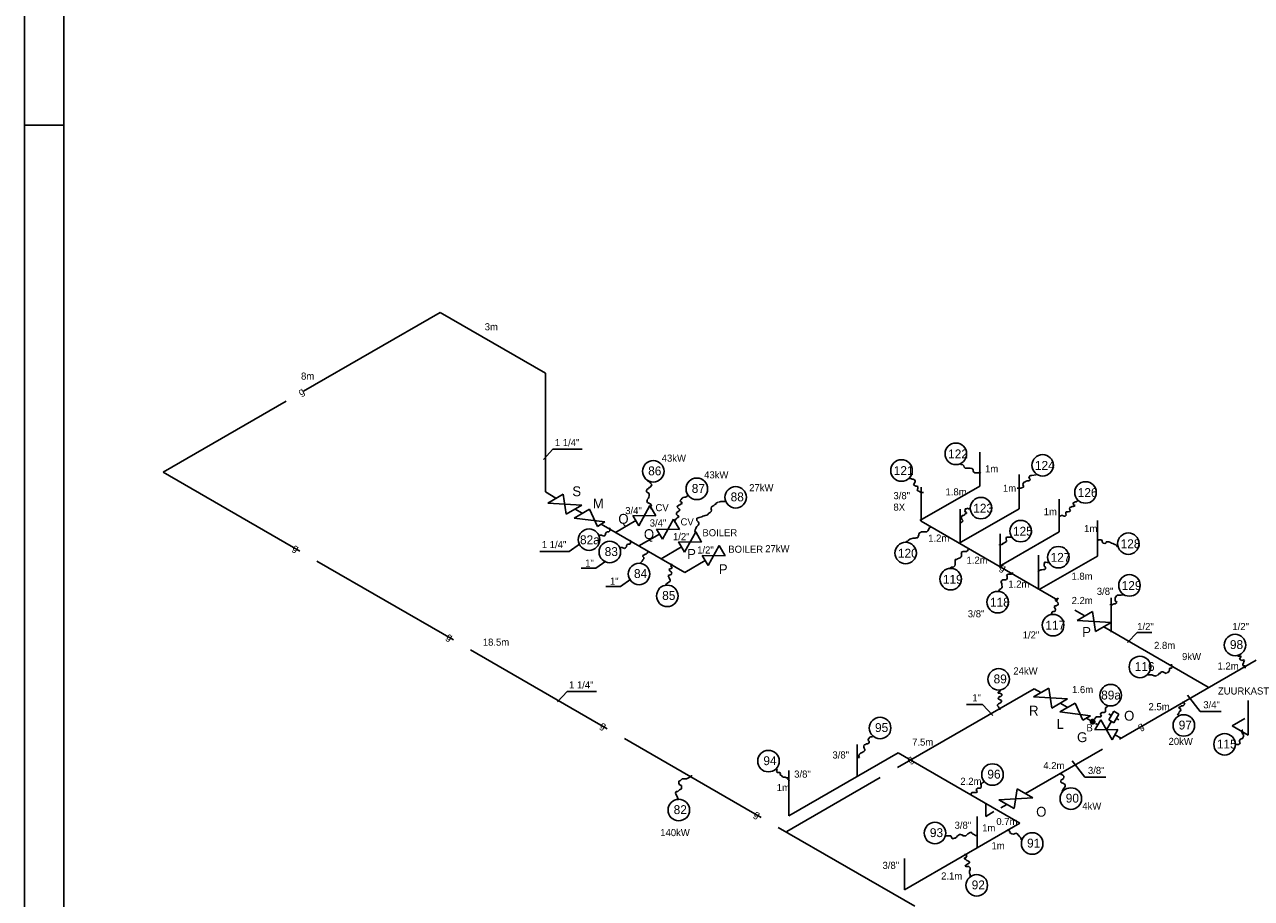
# Model space of a CAD drawing. Extents: x 0 to 118900, y 0 to 84100.
# Tile 5 of 24: x 0 to 31092, y 39795 to 61948. Entities that reach past the tile are written whole.
import ezdxf
from ezdxf.enums import TextEntityAlignment as Align

# ---------------------------------------------------------------- set-up
doc = ezdxf.new("R2010")
doc.units = 0
doc.header["$LTSCALE"] = 100
doc.linetypes.add('2322107', pattern=[2000, 1000, 1000])
doc.linetypes.add('2322134', pattern=[45, 40, -5])
doc.layers.get('0').update_dxf_attribs({"linetype": 'CONTINUOUS'})
for name, color, linetype in [('00KAD025', 2, 'CONTINUOUS'), ('00KAD070', 5, 'CONTINUOUS'), ('BL$2----', 7, 'CONTINUOUS'), ('WL541---', 4, 'CONTINUOUS'), ('WM541---', 1, 'CONTINUOUS'), ('WM561---', 1, 'CONTINUOUS')]:
    doc.layers.add(name, color=color, linetype=linetype)
doc.styles.add('BURO-018', font='BUROFONT.shx', dxfattribs={"height": 180})
doc.styles.add('BURO-025', font='BUROFONT.shx', dxfattribs={"height": 250})

# ---------------------------------------------------------------- blocks, each defined once
blk = doc.blocks.new('A0-HOR')
at = {"layer": '00KAD025', "linetype": 'CONTINUOUS'}
for p, q in [((0, 841), (0, 0)), ((0, 594), (10, 594))]:
    blk.add_line(p, q, dxfattribs=at)
at = {"layer": '00KAD070', "linetype": 'CONTINUOUS'}
blk.add_line((10, 831), (10, 10), dxfattribs=at)
blk = doc.blocks.new('3048301')
at = {"color": 0, "linetype": 'CONTINUOUS'}
for p, q in [((2.5, 1.5), (-2.5, -1.5)), ((-2.5, -1.5), (-2.5, 1.5)), ((-2.5, 1.5), (2.5, -1.5)), ((2.5, -1.5), (2.5, 1.5))]:
    blk.add_line(p, q, dxfattribs=at)
at = {"color": 0, "linetype": 'CONTINUOUS', "style": 'BURO-018', "flags": 1}
blk.add_attdef('W_ID', (0, 0), '', height=1.8, dxfattribs=at)
blk = doc.blocks.new('30483016')
at = {"color": 0, "linetype": 'CONTINUOUS'}
for p, q in [((-0.75, 3.75), (-1.5, 3.75)), ((-0.75, 2.5), (-0.75, 5)), ((-0.75, 5), (0.75, 5)), ((0.75, 5), (0.75, 2.5)), ((0.75, 3.75), (1.5, 3.75)), ((2.5, 1.5), (-2.5, -1.5)), ((-2.5, -1.5), (-2.5, 1.5)), ((-2.5, 1.5), (2.5, -1.5)), ((0.75, 2.5), (-0.75, 2.5)), ((0, 2.5), (0, 0)), ((2.5, -1.5), (2.5, 1.5))]:
    blk.add_line(p, q, dxfattribs=at)
at = {"color": 0, "linetype": 'CONTINUOUS', "style": 'BURO-018', "flags": 1}
blk.add_attdef('W_ID', (0, 0), '', height=1.8, dxfattribs=at)
blk = doc.blocks.new('2322134-9')
at = {"layer": 'WM541---', "color": 0, "style": 'BURO-018'}
for rotation, p in [(30, (7021, 52624)), (330, (6864, 48660)), (330, (24786, 48161)), (330, (10762, 46410)), (330, (14659, 44160)), (30, (28291, 44145)), (30, (22451, 43304)), (330, (18556, 41910))]:
    blk.add_text('g', height=180, rotation=rotation, dxfattribs=at).set_placement(p, align=Align.MIDDLE)

msp = doc.modelspace()

# ---------------------------------------------------------------- linework, layer by layer
at = {"layer": 'WL541---', "linetype": '2322134'}
for p, q in [((10531, 54651), (3510, 50597)), ((10531, 54651), (13202, 53109)), ((13202, 53109), (13202, 50099)), ((24208, 51107), (24208, 50248)), ((3510, 50597), (64779, 15223)), ((25202, 50546), (25202, 49675)), ((13202, 50099), (13468, 49945)), ((24208, 50248), (22690, 49372)), ((22718, 50222), (22718, 49355)), ((26217, 49919), (26217, 49086)), ((13950, 49667), (14127, 49564)), ((25202, 49675), (23683, 48798)), ((23711, 49660), (23711, 48794)), ((14615, 49283), (16729, 48062)), ((15492, 49374), (14974, 49075)), ((22718, 49355), (26855, 46967)), ((27189, 49380), (27189, 48474)), ((16089, 49029), (15571, 48731)), ((26217, 49086), (24701, 48210)), ((24727, 49034), (24727, 48168)), ((16649, 48706), (16132, 48407)), ((17246, 48361), (16729, 48062)), ((25699, 48495), (25699, 47628)), ((27189, 48474), (25716, 47624)), ((27535, 47415), (27535, 46549)), ((27349, 46681), (29997, 45153)), ((31213, 45833), (25369, 42458)), ((25583, 45113), (19318, 41496)), ((25583, 45113), (25751, 45016)), ((31007, 44812), (31007, 43937)), ((26243, 44744), (26422, 44641)), ((26892, 44375), (27017, 44303)), ((27200, 44197), (27138, 44233)), ((30926, 44358), (30601, 44171)), ((30601, 44171), (31007, 43937)), ((27633, 43947), (27790, 43856)), ((21101, 43702), (21101, 42892)), ((22135, 43488), (19369, 41892)), ((22135, 43488), (25223, 41705)), ((19369, 43040), (19369, 41892)), ((24358, 42204), (24358, 41875)), ((24567, 41996), (24358, 41875)), ((24889, 42181), (24738, 42094)), ((25223, 41705), (22298, 40016)), ((24145, 41874), (24145, 41083)), ((22298, 40807), (22298, 40016))]:
    msp.add_line(p, q, dxfattribs=at)
at = {"layer": 'WL541---', "color": 2, "linetype": '2322134'}
for p, q in [((13649, 50041), (13261, 49817)), ((14125, 49767), (13727, 49537)), ((14316, 49661), (13928, 49437)), ((14708, 49338), (14517, 49228)), ((27062, 47067), (26673, 46843)), ((27537, 46792), (27140, 46563)), ((25955, 45127), (25567, 44903)), ((26430, 44853), (26033, 44623)), ((26622, 44747), (26234, 44523)), ((27013, 44424), (26822, 44314)), ((25076, 42074), (24688, 42298)), ((25551, 42348), (25154, 42578))]:
    msp.add_line(p, q, dxfattribs=at)
at = {"layer": 'WM541---'}
for p, q in [((13392, 51181), (13149, 50923)), ((14135, 51181), (13392, 51181)), ((23708, 50812), (23734, 50798)), ((23734, 50798), (23774, 50785)), ((23774, 50785), (23801, 50758)), ((23801, 50758), (23815, 50731)), ((23815, 50731), (23841, 50705)), ((23841, 50705), (23962, 50705)), ((23962, 50705), (24002, 50691)), ((24002, 50691), (24029, 50678)), ((15790, 50385), (15856, 50347)), ((22409, 50437), (22463, 50437)), ((22463, 50437), (22490, 50424)), ((22490, 50424), (22517, 50424)), ((22517, 50424), (22557, 50410)), ((22557, 50410), (22570, 50384)), ((22570, 50384), (22570, 50357)), ((24029, 50678), (24042, 50651)), ((24042, 50651), (24042, 50624)), ((24042, 50624), (24055, 50598)), ((24055, 50598), (24082, 50584)), ((24082, 50584), (24176, 50584)), ((24176, 50584), (24203, 50598)), ((24203, 50598), (24229, 50598)), ((24229, 50598), (24216, 50584)), ((25380, 50370), (25354, 50357)), ((25407, 50384), (25380, 50370)), ((25447, 50384), (25407, 50384)), ((25461, 50477), (25447, 50451)), ((25447, 50451), (25474, 50437)), ((25487, 50410), (25447, 50384)), ((25474, 50504), (25461, 50477)), ((25501, 50517), (25474, 50504)), ((25474, 50437), (25487, 50410)), ((25528, 50517), (25501, 50517)), ((25635, 50531), (25528, 50517)), ((15780, 50168), (15761, 50139)), ((15761, 50139), (15761, 50102)), ((15761, 50102), (15790, 50083)), ((15809, 50186), (15780, 50168)), ((15790, 50083), (15827, 50064)), ((15827, 50215), (15809, 50186)), ((15856, 50224), (15827, 50215)), ((15827, 50064), (15827, 49998)), ((15856, 50347), (15865, 50319)), ((15884, 50262), (15856, 50224)), ((15865, 50319), (15894, 50290)), ((15894, 50290), (15884, 50262)), ((22543, 50303), (22530, 50277)), ((22530, 50277), (22583, 50250)), ((22557, 50330), (22543, 50303)), ((22570, 50357), (22557, 50330)), ((22583, 50250), (22610, 50250)), ((22610, 50250), (22637, 50237)), ((22637, 50183), (22624, 50156)), ((22624, 50156), (22637, 50130)), ((22637, 50237), (22637, 50183)), ((22637, 50130), (22664, 50116)), ((22664, 50116), (22691, 50103)), ((22691, 50103), (22717, 50089)), ((22717, 50089), (22784, 50089)), ((25246, 50196), (25153, 50196)), ((25287, 50210), (25246, 50196)), ((25313, 50223), (25287, 50210)), ((25327, 50344), (25300, 50290)), ((25300, 50290), (25313, 50250)), ((25313, 50250), (25313, 50223)), ((25354, 50357), (25327, 50344)), ((15780, 49884), (15771, 49856)), ((15771, 49856), (15790, 49828)), ((15790, 49913), (15780, 49884)), ((15809, 49941), (15790, 49913)), ((15790, 49828), (15818, 49818)), ((15818, 49969), (15809, 49941)), ((15827, 49998), (15818, 49969)), ((15818, 49818), (15856, 49799)), ((15856, 49799), (15884, 49771)), ((15884, 49771), (15875, 49733)), ((16579, 49761), (16551, 49742)), ((16608, 49770), (16579, 49761)), ((16636, 49798), (16608, 49770)), ((16636, 49912), (16617, 49883)), ((16617, 49883), (16627, 49855)), ((16627, 49855), (16655, 49836)), ((16664, 49940), (16636, 49912)), ((16664, 49808), (16636, 49798)), ((16655, 49836), (16664, 49808)), ((16693, 49959), (16664, 49940)), ((16721, 49968), (16693, 49959)), ((16749, 49968), (16721, 49968)), ((16787, 49987), (16749, 49968)), ((16806, 50015), (16787, 49987)), ((17466, 49756), (17409, 49719)), ((17494, 49785), (17466, 49756)), ((17532, 49804), (17494, 49785)), ((17573, 49841), (17516, 49804)), ((17617, 49851), (17589, 49841)), ((17646, 49860), (17617, 49851)), ((17749, 49860), (17646, 49860)), ((26598, 49835), (26571, 49822)), ((26571, 49822), (26571, 49795)), ((26571, 49795), (26598, 49768)), ((26625, 49849), (26598, 49835)), ((26598, 49768), (26625, 49755)), ((26625, 49755), (26598, 49742)), ((26652, 49849), (26625, 49849)), ((26678, 49862), (26652, 49849)), ((26692, 49889), (26678, 49862)), ((15875, 49705), (15865, 49677)), ((15865, 49677), (15875, 49677)), ((15875, 49733), (15875, 49705)), ((16542, 49440), (16513, 49421)), ((16532, 49581), (16523, 49553)), ((16523, 49553), (16523, 49525)), ((16523, 49525), (16551, 49506)), ((16560, 49600), (16532, 49581)), ((16551, 49742), (16542, 49713)), ((16542, 49713), (16560, 49685)), ((16570, 49458), (16542, 49440)), ((16551, 49506), (16579, 49487)), ((16560, 49685), (16589, 49666)), ((16589, 49619), (16560, 49600)), ((16579, 49487), (16570, 49458)), ((16589, 49666), (16617, 49647)), ((16617, 49647), (16589, 49619)), ((17069, 49445), (17041, 49435)), ((17098, 49454), (17069, 49445)), ((17126, 49464), (17098, 49454)), ((17164, 49473), (17126, 49464)), ((17192, 49483), (17164, 49473)), ((17220, 49492), (17192, 49483)), ((17249, 49501), (17220, 49492)), ((17287, 49511), (17249, 49501)), ((17315, 49530), (17287, 49511)), ((17343, 49558), (17315, 49530)), ((17372, 49577), (17343, 49558)), ((17400, 49605), (17372, 49577)), ((17409, 49719), (17400, 49690)), ((17400, 49690), (17400, 49662)), ((17400, 49662), (17409, 49634)), ((17409, 49634), (17400, 49605)), ((23761, 49501), (23734, 49447)), ((23734, 49447), (23761, 49394)), ((23788, 49501), (23761, 49501)), ((23815, 49514), (23788, 49501)), ((23841, 49541), (23815, 49514)), ((23841, 49648), (23828, 49621)), ((23828, 49621), (23841, 49595)), ((23868, 49675), (23841, 49675)), ((23841, 49675), (23841, 49648)), ((23841, 49595), (23868, 49581)), ((23868, 49554), (23841, 49541)), ((23895, 49688), (23868, 49675)), ((23868, 49581), (23868, 49554)), ((23922, 49675), (23895, 49688)), ((23962, 49675), (23922, 49675)), ((26277, 49501), (26237, 49488)), ((26304, 49501), (26277, 49501)), ((26344, 49488), (26304, 49501)), ((26371, 49488), (26344, 49488)), ((26397, 49514), (26371, 49488)), ((26397, 49595), (26384, 49568)), ((26384, 49568), (26384, 49541)), ((26384, 49541), (26397, 49514)), ((26451, 49595), (26397, 49595)), ((26478, 49608), (26451, 49595)), ((26491, 49702), (26478, 49675)), ((26478, 49675), (26504, 49621)), ((26504, 49621), (26478, 49608)), ((26518, 49715), (26491, 49702)), ((26545, 49728), (26518, 49715)), ((26571, 49728), (26545, 49728)), ((26598, 49742), (26571, 49728)), ((14830, 49181), (14839, 49191)), ((14830, 49115), (14830, 49181)), ((16484, 49381), (16475, 49353)), ((16475, 49355), (16485, 49326)), ((16513, 49421), (16485, 49383)), ((16994, 49143), (16984, 49114)), ((17013, 49171), (16994, 49143)), ((17022, 49199), (17013, 49171)), ((17041, 49228), (17022, 49199)), ((17041, 49435), (17041, 49379)), ((17041, 49379), (17069, 49341)), ((17069, 49256), (17041, 49228)), ((17069, 49341), (17088, 49313)), ((17088, 49284), (17069, 49256)), ((17088, 49313), (17088, 49284)), ((22891, 49113), (22905, 49140)), ((22905, 49140), (22918, 49167)), ((22918, 49167), (22931, 49193)), ((22931, 49193), (22958, 49207)), ((22958, 49207), (22985, 49207)), ((23734, 49327), (23708, 49327)), ((23761, 49340), (23734, 49327)), ((23761, 49394), (23788, 49367)), ((23788, 49367), (23761, 49340)), ((14565, 49002), (14622, 49002)), ((14622, 49002), (14679, 48983)), ((14679, 48983), (14707, 48993)), ((14707, 48993), (14726, 49021)), ((14726, 49049), (14745, 49078)), ((14726, 49021), (14726, 49049)), ((14745, 49078), (14773, 49087)), ((14773, 49087), (14811, 49087)), ((14811, 49087), (14830, 49115)), ((15355, 48869), (15365, 48878)), ((15355, 48803), (15355, 48869)), ((16984, 49114), (16994, 49086)), ((16994, 49086), (17022, 49058)), ((17022, 49058), (17041, 49039)), ((22316, 48819), (22343, 48846)), ((22343, 48846), (22369, 48846)), ((22369, 48846), (22396, 48872)), ((22396, 48872), (22436, 48899)), ((22436, 48899), (22463, 48912)), ((22463, 48912), (22517, 48926)), ((22517, 48926), (22570, 48926)), ((22570, 48926), (22597, 48939)), ((22597, 48939), (22624, 48939)), ((22624, 48939), (22650, 48953)), ((22650, 48979), (22664, 49006)), ((22650, 48953), (22650, 48979)), ((22664, 49033), (22677, 49060)), ((22664, 49006), (22664, 49033)), ((22677, 49060), (22704, 49073)), ((22704, 49073), (22731, 49086)), ((22731, 49086), (22864, 49086)), ((22864, 49086), (22891, 49113)), ((24845, 48819), (24818, 48805)), ((24885, 48846), (24845, 48819)), ((24885, 48953), (24872, 48926)), ((24872, 48926), (24872, 48899)), ((24872, 48899), (24885, 48872)), ((25006, 48953), (24885, 48953)), ((24885, 48872), (24885, 48846)), ((27200, 48872), (27187, 48859)), ((27227, 48886), (27200, 48872)), ((27294, 48886), (27227, 48886)), ((27307, 48859), (27294, 48886)), ((27307, 48832), (27307, 48859)), ((27334, 48805), (27307, 48832)), ((27414, 48832), (27401, 48805)), ((27481, 48832), (27414, 48832)), ((27521, 48819), (27481, 48832)), ((27548, 48805), (27521, 48819)), ((13805, 48594), (13061, 48594)), ((13805, 48594), (14063, 48776)), ((15091, 48689), (15148, 48689)), ((15148, 48689), (15204, 48670)), ((15204, 48670), (15233, 48680)), ((15233, 48680), (15252, 48708)), ((15252, 48737), (15270, 48765)), ((15252, 48708), (15252, 48737)), ((15270, 48765), (15299, 48774)), ((15299, 48774), (15337, 48774)), ((15337, 48774), (15355, 48803)), ((15695, 48501), (15724, 48519)), ((15724, 48519), (15752, 48519)), ((15752, 48519), (15780, 48548)), ((15780, 48548), (15799, 48576)), ((15799, 48576), (15809, 48595)), ((23734, 48565), (23761, 48578)), ((23748, 48538), (23734, 48565)), ((23748, 48484), (23748, 48538)), ((23761, 48578), (23788, 48591)), ((23788, 48591), (23868, 48591)), ((23868, 48591), (23895, 48605)), ((23895, 48605), (23908, 48632)), ((23908, 48632), (23922, 48645)), ((24765, 48765), (24711, 48765)), ((24711, 48765), (24711, 48752)), ((24791, 48779), (24765, 48765)), ((24818, 48805), (24791, 48805)), ((24791, 48805), (24791, 48779)), ((27374, 48792), (27334, 48805)), ((27401, 48805), (27374, 48792)), ((27575, 48792), (27548, 48805)), ((27628, 48765), (27575, 48792)), ((27669, 48752), (27628, 48765)), ((27695, 48712), (27669, 48752)), ((14474, 48167), (14732, 48349)), ((15601, 48293), (15629, 48321)), ((15629, 48321), (15648, 48349)), ((15648, 48349), (15667, 48378)), ((15667, 48491), (15695, 48501)), ((15667, 48463), (15667, 48491)), ((15695, 48434), (15667, 48463)), ((15667, 48378), (15695, 48406)), ((15695, 48406), (15695, 48434)), ((16375, 48227), (16385, 48255)), ((16394, 48198), (16375, 48227)), ((16385, 48255), (16413, 48274)), ((16413, 48170), (16394, 48198)), ((23520, 48190), (23547, 48204)), ((23547, 48204), (23574, 48230)), ((23574, 48230), (23587, 48257)), ((23587, 48257), (23587, 48391)), ((23587, 48391), (23614, 48391)), ((23614, 48391), (23641, 48404)), ((23641, 48404), (23681, 48418)), ((23681, 48418), (23708, 48431)), ((23708, 48431), (23734, 48458)), ((23734, 48458), (23748, 48484)), ((25849, 48297), (25835, 48270)), ((25835, 48270), (25835, 48217)), ((25835, 48217), (25862, 48204)), ((25875, 48324), (25849, 48324)), ((25849, 48324), (25849, 48297)), ((25862, 48204), (25875, 48177)), ((25916, 48311), (25875, 48324)), ((25942, 48311), (25916, 48311)), ((14474, 48167), (14102, 48167)), ((15103, 47707), (15361, 47890)), ((16309, 47981), (16357, 48000)), ((16319, 47953), (16309, 47981)), ((16338, 47925), (16319, 47953)), ((16338, 48123), (16347, 48151)), ((16357, 48095), (16338, 48123)), ((16347, 47896), (16338, 47925)), ((16347, 48151), (16385, 48161)), ((16357, 47868), (16347, 47896)), ((16385, 48076), (16357, 48095)), ((16357, 48000), (16385, 48010)), ((16385, 48161), (16413, 48170)), ((16404, 48038), (16385, 48076)), ((16385, 48010), (16404, 48038)), ((23440, 48163), (23467, 48177)), ((23467, 48177), (23493, 48190)), ((23493, 48190), (23520, 48190)), ((24858, 47869), (24885, 47882)), ((24885, 47989), (24912, 48003)), ((24899, 47963), (24885, 47989)), ((24885, 47882), (24899, 47909)), ((24899, 47909), (24899, 47963)), ((24912, 48003), (24939, 48016)), ((24939, 48016), (25006, 48016)), ((25006, 48016), (25032, 48030)), ((25032, 48030), (25046, 48056)), ((25688, 48070), (25675, 48070)), ((25701, 48097), (25688, 48070)), ((25755, 48123), (25701, 48097)), ((25782, 48123), (25755, 48123)), ((25822, 48137), (25782, 48123)), ((25849, 48137), (25822, 48137)), ((25875, 48150), (25849, 48137)), ((25875, 48177), (25875, 48150)), ((15103, 47707), (14731, 47707)), ((16253, 47745), (16272, 47774)), ((16272, 47774), (16300, 47793)), ((16300, 47793), (16328, 47811)), ((16328, 47811), (16357, 47840)), ((16357, 47840), (16357, 47868)), ((24684, 47575), (24698, 47602)), ((24698, 47602), (24711, 47628)), ((24711, 47628), (24738, 47642)), ((24738, 47642), (24765, 47668)), ((24751, 47829), (24765, 47856)), ((24751, 47802), (24751, 47829)), ((24765, 47775), (24751, 47802)), ((24765, 47856), (24791, 47869)), ((24765, 47749), (24765, 47775)), ((24778, 47695), (24765, 47749)), ((24765, 47668), (24778, 47695)), ((24791, 47869), (24858, 47869)), ((26130, 47374), (26156, 47388)), ((26130, 47347), (26130, 47374)), ((26156, 47321), (26130, 47347)), ((26156, 47388), (26183, 47388)), ((26183, 47294), (26156, 47321)), ((26183, 47388), (26197, 47414)), ((26197, 47267), (26183, 47294)), ((26197, 47240), (26197, 47267)), ((27615, 47267), (27588, 47254)), ((27642, 47267), (27615, 47267)), ((27669, 47468), (27642, 47414)), ((27642, 47414), (27642, 47334)), ((27642, 47334), (27669, 47321)), ((27682, 47294), (27642, 47267)), ((27695, 47481), (27669, 47468)), ((27669, 47321), (27682, 47294)), ((27789, 47481), (27695, 47481)), ((27829, 47495), (27789, 47481)), ((27856, 47495), (27829, 47495)), ((26009, 46986), (26036, 47026)), ((26036, 47053), (26063, 47067)), ((26036, 47026), (26036, 47053)), ((26063, 47067), (26090, 47067)), ((26090, 47200), (26116, 47214)), ((26103, 47174), (26090, 47200)), ((26090, 47067), (26116, 47080)), ((26116, 47147), (26103, 47174)), ((26116, 47214), (26143, 47214)), ((26130, 47120), (26116, 47147)), ((26116, 47080), (26130, 47120)), ((26143, 47214), (26170, 47227)), ((26170, 47227), (26197, 47240)), ((27521, 47240), (27508, 47254)), ((27562, 47240), (27521, 47240)), ((27588, 47254), (27562, 47240)), ((28195, 46539), (27953, 46281)), ((28567, 46539), (28195, 46539)), ((29068, 45705), (29068, 45733)), ((30749, 45941), (30832, 45941)), ((30804, 45885), (30790, 45857)), ((30790, 45857), (30846, 45829)), ((30818, 45913), (30804, 45885)), ((30832, 45941), (30818, 45913)), ((30846, 45829), (30888, 45843)), ((30888, 45760), (30874, 45732)), ((30874, 45732), (30874, 45704)), ((30888, 45843), (30916, 45829)), ((30902, 45802), (30888, 45760)), ((30916, 45829), (30902, 45802)), ((28442, 45468), (28567, 45468)), ((28567, 45468), (28623, 45441)), ((28623, 45441), (28650, 45441)), ((28650, 45441), (28678, 45427)), ((28678, 45427), (28706, 45454)), ((28706, 45454), (28734, 45468)), ((28734, 45468), (28748, 45496)), ((28748, 45496), (28776, 45496)), ((28776, 45496), (28790, 45524)), ((28790, 45524), (28817, 45538)), ((28817, 45538), (28845, 45538)), ((28845, 45538), (28929, 45496)), ((28929, 45496), (28956, 45524)), ((28956, 45524), (28984, 45524)), ((28984, 45524), (28998, 45552)), ((28998, 45552), (29012, 45580)), ((29012, 45607), (29026, 45635)), ((29012, 45580), (29012, 45607)), ((29026, 45635), (29054, 45635)), ((29054, 45635), (29082, 45649)), ((29082, 45677), (29068, 45705)), ((29082, 45649), (29082, 45677)), ((30874, 45704), (30902, 45690)), ((30902, 45690), (30930, 45690)), ((30930, 45690), (30930, 45635)), ((13749, 45038), (13507, 44779)), ((14493, 45038), (13749, 45038)), ((24698, 45039), (24671, 45025)), ((24671, 45025), (24671, 44998)), ((24671, 44998), (24712, 44998)), ((24684, 44886), (24671, 44859)), ((24671, 44859), (24726, 44831)), ((24712, 44914), (24684, 44886)), ((24726, 45053), (24698, 45039)), ((24712, 44998), (24768, 44970)), ((24740, 44914), (24712, 44914)), ((24726, 45081), (24726, 45053)), ((24726, 44831), (24754, 44817)), ((24768, 44942), (24740, 44914)), ((24754, 44789), (24740, 44761)), ((24754, 44817), (24754, 44789)), ((24768, 44970), (24768, 44942)), ((29360, 44773), (29360, 44787)), ((29388, 44745), (29360, 44773)), ((29795, 44534), (29473, 44948)), ((24276, 44712), (23871, 44712)), ((24276, 44712), (24539, 44431)), ((24684, 44733), (24657, 44706)), ((24657, 44706), (24657, 44678)), ((24657, 44678), (24684, 44650)), ((24712, 44747), (24684, 44733)), ((24684, 44650), (24698, 44622)), ((24698, 44622), (24712, 44594)), ((24740, 44761), (24712, 44747)), ((24712, 44594), (24712, 44580)), ((27279, 44496), (27265, 44469)), ((27265, 44469), (27279, 44441)), ((27307, 44510), (27279, 44496)), ((27362, 44510), (27307, 44510)), ((27390, 44524), (27362, 44510)), ((27404, 44635), (27390, 44608)), ((27390, 44608), (27390, 44524)), ((27432, 44649), (27404, 44635)), ((27460, 44677), (27432, 44649)), ((29221, 44439), (29249, 44495)), ((29263, 44620), (29249, 44648)), ((29249, 44648), (29276, 44648)), ((29249, 44495), (29263, 44523)), ((29290, 44606), (29263, 44620)), ((29263, 44523), (29290, 44551)), ((29276, 44648), (29318, 44676)), ((29304, 44578), (29290, 44606)), ((29290, 44551), (29304, 44578)), ((29318, 44676), (29346, 44676)), ((29346, 44676), (29374, 44690)), ((29374, 44690), (29402, 44717)), ((29402, 44717), (29388, 44745)), ((30328, 44534), (29795, 44534)), ((27140, 44371), (27112, 44343)), ((27154, 44399), (27140, 44371)), ((27265, 44399), (27154, 44399)), ((27293, 44413), (27265, 44399)), ((27279, 44441), (27293, 44413)), ((21393, 43853), (21379, 43825)), ((21420, 43881), (21393, 43853)), ((21448, 43894), (21420, 43881)), ((21490, 43894), (21448, 43894)), ((30804, 43827), (30832, 43841)), ((30832, 43841), (30860, 43841)), ((30846, 44036), (30860, 44063)), ((30846, 44008), (30846, 44036)), ((30860, 43980), (30846, 44008)), ((30860, 44063), (30874, 44063)), ((30888, 43952), (30860, 43980)), ((30860, 43841), (30874, 43869)), ((30874, 43869), (30888, 43897)), ((30888, 43897), (30888, 43952)), ((21281, 43686), (21267, 43658)), ((21267, 43658), (21267, 43630)), ((21267, 43630), (21281, 43602)), ((21295, 43547), (21267, 43519)), ((21309, 43700), (21281, 43686)), ((21281, 43602), (21295, 43575)), ((21295, 43575), (21295, 43547)), ((21337, 43714), (21309, 43700)), ((21365, 43714), (21337, 43714)), ((21393, 43728), (21365, 43714)), ((21379, 43825), (21379, 43797)), ((21379, 43797), (21407, 43783)), ((21407, 43755), (21393, 43728)), ((21407, 43783), (21407, 43755)), ((30679, 43702), (30763, 43702)), ((30763, 43702), (30790, 43716)), ((30790, 43799), (30804, 43827)), ((30790, 43771), (30790, 43799)), ((30804, 43744), (30790, 43771)), ((30790, 43716), (30804, 43744)), ((21156, 43366), (21087, 43366)), ((21156, 43450), (21142, 43422)), ((21142, 43422), (21142, 43394)), ((21142, 43394), (21156, 43366)), ((21184, 43477), (21156, 43450)), ((21212, 43491), (21184, 43477)), ((21267, 43519), (21212, 43491)), ((26871, 42871), (26549, 43284)), ((16904, 42895), (16904, 42917)), ((19055, 43074), (19069, 43046)), ((19069, 43046), (19055, 43018)), ((19055, 43018), (19069, 42991)), ((19069, 42991), (19139, 42991)), ((19139, 42991), (19153, 42963)), ((19153, 42963), (19139, 42935)), ((19139, 42935), (19195, 42907)), ((19195, 42907), (19208, 42879)), ((26258, 42965), (26285, 42979)), ((26258, 42938), (26258, 42965)), ((26285, 42938), (26258, 42938)), ((26285, 42979), (26271, 42993)), ((26313, 42924), (26285, 42938)), ((26341, 42896), (26313, 42924)), ((16580, 42766), (16623, 42787)), ((16580, 42722), (16580, 42766)), ((16601, 42679), (16580, 42722)), ((16645, 42657), (16601, 42679)), ((16623, 42787), (16666, 42830)), ((16645, 42571), (16645, 42657)), ((16666, 42830), (16774, 42830)), ((16774, 42830), (16861, 42874)), ((16861, 42874), (16904, 42895)), ((19208, 42879), (19236, 42866)), ((19236, 42866), (19278, 42866)), ((19278, 42866), (19306, 42852)), ((19306, 42852), (19362, 42852)), ((19362, 42852), (19334, 42824)), ((19334, 42824), (19375, 42796)), ((19375, 42796), (19375, 42782)), ((24240, 42604), (24213, 42590)), ((24254, 42715), (24240, 42687)), ((24240, 42687), (24240, 42604)), ((24282, 42729), (24254, 42715)), ((24310, 42757), (24282, 42729)), ((26258, 42771), (26271, 42799)), ((26258, 42743), (26258, 42771)), ((26285, 42729), (26258, 42743)), ((26271, 42799), (26299, 42812)), ((26313, 42715), (26285, 42729)), ((26299, 42812), (26327, 42840)), ((26369, 42687), (26313, 42715)), ((26327, 42840), (26341, 42868)), ((26327, 42576), (26355, 42604)), ((26341, 42868), (26341, 42896)), ((26355, 42604), (26369, 42632)), ((26369, 42632), (26369, 42687)), ((27403, 42871), (26871, 42871)), ((16493, 42463), (16515, 42506)), ((16515, 42419), (16493, 42463)), ((16515, 42506), (16558, 42506)), ((16536, 42376), (16515, 42419)), ((16558, 42333), (16536, 42376)), ((16558, 42506), (16601, 42549)), ((16558, 42290), (16558, 42333)), ((16601, 42549), (16645, 42571)), ((23990, 42451), (23962, 42423)), ((24004, 42479), (23990, 42451)), ((24115, 42479), (24004, 42479)), ((24129, 42576), (24115, 42548)), ((24115, 42548), (24129, 42520)), ((24143, 42493), (24115, 42479)), ((24157, 42590), (24129, 42576)), ((24129, 42520), (24143, 42493)), ((24213, 42590), (24157, 42590)), ((26299, 42507), (26313, 42548)), ((26313, 42548), (26327, 42576)), ((23322, 41366), (23364, 41380)), ((23364, 41380), (23475, 41380)), ((23475, 41380), (23489, 41352)), ((23614, 41352), (23642, 41380)), ((23642, 41380), (23684, 41408)), ((23684, 41408), (23712, 41422)), ((23712, 41422), (23739, 41408)), ((23739, 41408), (23767, 41408)), ((23767, 41408), (23781, 41380)), ((23781, 41380), (23851, 41380)), ((23851, 41380), (23879, 41408)), ((23879, 41408), (23906, 41436)), ((23906, 41436), (23962, 41464)), ((23962, 41464), (24004, 41464)), ((24004, 41464), (24018, 41436)), ((24018, 41436), (24046, 41422)), ((24046, 41422), (24073, 41408)), ((24073, 41408), (24101, 41394)), ((24101, 41394), (24129, 41394)), ((24908, 41519), (24894, 41533)), ((24950, 41519), (24908, 41519)), ((24978, 41491), (24950, 41519)), ((24964, 41464), (24978, 41491)), ((25019, 41436), (24964, 41464)), ((25061, 41422), (25019, 41436)), ((25089, 41436), (25061, 41422)), ((25117, 41450), (25089, 41436)), ((25159, 41436), (25117, 41450)), ((25172, 41408), (25159, 41436)), ((25200, 41394), (25172, 41408)), ((25214, 41366), (25200, 41394)), ((25242, 41339), (25214, 41366)), ((23489, 41352), (23503, 41325)), ((23503, 41325), (23531, 41311)), ((23531, 41311), (23559, 41325)), ((23559, 41325), (23586, 41325)), ((23586, 41325), (23614, 41352)), ((25256, 41311), (25242, 41339)), ((25256, 41283), (25256, 41311)), ((23837, 40907), (23823, 40921)), ((23823, 40796), (23823, 40824)), ((23823, 40824), (23851, 40824)), ((23851, 40782), (23823, 40796)), ((23865, 40907), (23837, 40907)), ((23851, 40824), (23865, 40852)), ((23879, 40754), (23851, 40782)), ((23879, 40880), (23865, 40907)), ((23865, 40852), (23879, 40880)), ((23920, 40741), (23879, 40754)), ((23948, 40727), (23920, 40741)), ((23837, 40615), (23851, 40643)), ((23865, 40602), (23837, 40615)), ((23851, 40643), (23879, 40657)), ((23934, 40602), (23865, 40602)), ((23879, 40657), (23906, 40671)), ((23906, 40671), (23948, 40699)), ((23962, 40574), (23934, 40602)), ((23948, 40699), (23948, 40727)), ((23948, 40490), (23962, 40532)), ((23948, 40435), (23948, 40490)), ((23962, 40407), (23948, 40435)), ((23962, 40532), (23962, 40574)), ((23962, 40351), (23962, 40407))]:
    msp.add_line(p, q, dxfattribs=at)
at = {"layer": 'WM541---', "color": 2}
for p, q in [((14125, 49767), (13261, 49817)), ((13727, 49537), (13649, 50041)), ((14708, 49338), (13928, 49437)), ((14517, 49228), (14316, 49661)), ((27140, 46563), (27062, 47067)), ((27537, 46792), (26673, 46843)), ((26033, 44623), (25955, 45127)), ((26430, 44853), (25567, 44903)), ((27013, 44424), (26234, 44523)), ((26822, 44314), (26622, 44747)), ((25551, 42348), (24688, 42298)), ((25154, 42578), (25076, 42074))]:
    msp.add_line(p, q, dxfattribs=at)
at = {"layer": 'WM541---', "const_width": 75}
msp.add_lwpolyline([(27029, 44277, 1), (27104, 44277, 1)], format="xyb", close=True, dxfattribs=at)
at = {"layer": 'WM541---'}
for centre in [(23601, 51067), (25800, 50775), (15933, 50623), (22223, 50643), (17037, 50178), (18022, 49964), (26887, 50087), (24237, 49690), (14305, 48890), (25244, 49107), (14831, 48577), (22329, 48551), (27973, 48789), (26198, 48445), (15573, 48021), (23469, 47889), (28000, 47730), (16288, 47465), (24661, 47306), (26065, 46723), (30676, 46220), (28265, 45664), (24686, 45350), (27524, 44948), (21681, 44116), (29377, 44181), (30411, 43704), (18852, 43277), (24529, 42936), (26516, 42327), (16580, 42036), (23071, 41453), (25535, 41188), (24131, 40129)]:
    msp.add_circle(centre, 273, dxfattribs=at)

# ---------------------------------------------------------------- block references
at = {"layer": 'BL$2----', "xscale": 100, "yscale": 100, "zscale": 100}
msp.add_blockref('A0-HOR', (0, 0), dxfattribs=at)
at = {"layer": 'WM541---'}
msp.add_blockref('2322134-9', (0, 0), dxfattribs=at)
at = {"layer": 'WM541---', "color": 2, "xscale": 100, "yscale": 100, "zscale": 100}
for name, p, rotation in [('3048301', (15708, 49499), 209.9999999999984), ('3048301', (16305, 49154), 209.9999999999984), ('3048301', (16866, 48831), 210.0000000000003), ('3048301', (17463, 48486), 209.9999999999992), ('30483016', (27417, 44072), 330.000000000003)]:
    msp.add_blockref(name, p, dxfattribs=dict(at, rotation=rotation))

# ---------------------------------------------------------------- texts
at = {"layer": 'WM541---', "color": 1, "style": 'BURO-018'}
for s, p in [('3m', (11662, 54196)), ('8m', (7007, 52946)), ('1 1/4"', (13440, 51262)), ('43kW', (16147, 50867)), ('1m', (24341, 50598)), ('43kW', (17222, 50443)), ('27kW', (18363, 50117)), ('3/8"', (22020, 49916)), ('1.8m', (23339, 50012)), ('1m', (24794, 50104)), ('CV', (15989, 49612)), ('8X', (22020, 49625)), ('3/4"', (15222, 49537)), ('1m', (25828, 49510)), ('3/4"', (15843, 49223)), ('CV', (16624, 49251)), ('BOILER', (17178, 48976)), ('1m', (26851, 49082)), ('1 1/4"', (13109, 48675)), ('1/2"', (16432, 48876)), ('1.2m', (22900, 48840)), ('1/2"', (17045, 48538)), ('BOILER', (17834, 48558)), ('27kW', (18770, 48571)), ('1"', (14206, 48207)), ('1.2m', (23872, 48279)), ('1"', (14835, 47748)), ('1.8m', (26531, 47872)), ('1.2m', (24930, 47674)), ('3/8"', (27173, 47491)), ('2.2m', (26535, 47259)), ('3/8"', (23904, 46921)), ('1/2"', (28196, 46599)), ('1/2"', (30609, 46599)), ('18.5m', (11613, 46203)), ('1/2"', (25295, 46385)), ('2.8m', (28624, 46120)), ('9kW', (29333, 45838)), ('1.2m', (30232, 45598)), ('24kW', (25058, 45472)), ('1 1/4"', (13798, 45119)), ('1.6m', (26545, 45000)), ('ZUURKAST', (30242, 44965)), ('1"', (24017, 44793)), ('3/4"', (29872, 44615)), ('2.5m', (28483, 44566)), ('B', (26911, 44031)), ('7.5m', (22493, 43670)), ('20kW', (28991, 43687)), ('3/8"', (20474, 43343)), ('4.2m', (25817, 43074)), ('3/8"', (19504, 42858)), ('3/8"', (26948, 42951)), ('1m', (19062, 42516)), ('2.2m', (23715, 42675)), ('4kW', (26805, 42047)), ('3/8"', (23569, 41562)), ('1m', (24267, 41494)), ('0.7m', (24627, 41656)), ('140kW', (16110, 41375)), ('1m', (24503, 41042)), ('3/8"', (21743, 40544)), ('2.1m', (23228, 40276))]:
    msp.add_text(s, height=180, dxfattribs=at).set_placement(p)
at = {"layer": 'WM541---', "color": 2, "style": 'BURO-025'}
for s, p in [('122', (23405, 50951)), ('86', (15804, 50521)), ('121', (22027, 50528)), ('124', (25604, 50660)), ('87', (16908, 50076)), ('88', (17893, 49862)), ('126', (26690, 49971)), ('123', (24041, 49574)), ('125', (25048, 48991)), ('82a', (14076, 48775)), ('128', (27777, 48674)), ('83', (14702, 48475)), ('120', (22133, 48435)), ('127', (26002, 48329)), ('84', (15444, 47919)), ('119', (23272, 47773)), ('85', (16159, 47363)), ('129', (27803, 47614)), ('118', (24465, 47191)), ('117', (25869, 46608)), ('98', (30546, 46118)), ('116', (28135, 45562)), ('89', (24557, 45248)), ('89a', (27283, 44839)), ('95', (21552, 44014)), ('97', (29248, 44079)), ('115', (30215, 43597)), ('94', (18723, 43175)), ('96', (24399, 42834)), ('90', (26386, 42225)), ('82', (16450, 41934)), ('93', (22942, 41351)), ('91', (25406, 41086)), ('92', (24002, 40027))]:
    msp.add_text(s, height=225, dxfattribs=at).set_placement(p)
at = {"layer": 'WM561---', "color": 2, "linetype": '2322107', "style": 'BURO-025'}
for s, p in [('S', (13881, 49992)), ('M', (14400, 49682)), ('Q', (15047, 49293)), ('Q', (15695, 48905)), ('P', (16791, 48404)), ('P', (17594, 48016)), ('P', (26802, 46425)), ('R', (25455, 44431)), ('O', (27864, 44302)), ('L', (26154, 44094)), ('G', (26672, 43758)), ('O', (25636, 41868))]:
    msp.add_text(s, height=250, dxfattribs=at).set_placement(p)

doc.saveas('drawing.dxf')
